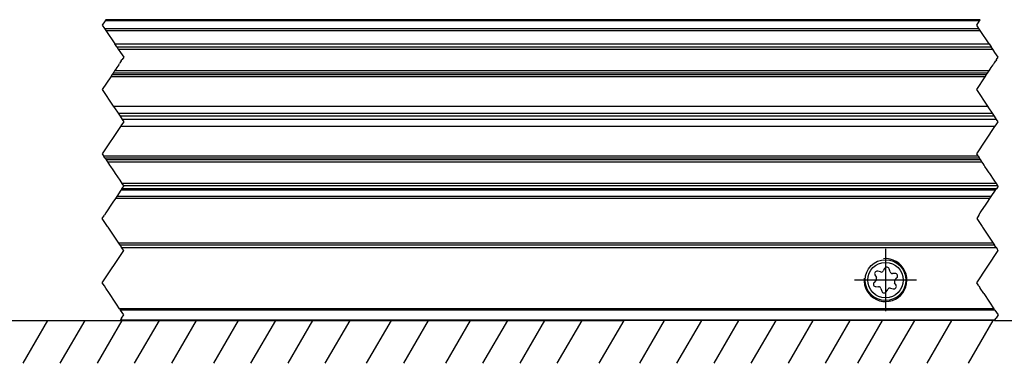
# Model space of a CAD drawing. Header units: millimetres. Extents: x -746 to 1306, y -530 to 1000.
# Tile 12 of 50: x -251 to -159, y 205 to 237. Entities that reach past the tile are written whole.
import ezdxf

# ---------------------------------------------------------------- set-up
doc = ezdxf.new("R2010")
doc.units = ezdxf.units.MM
doc.linetypes.add('DOT_CENTER', pattern=[14, 12, -1, 0, -1])
doc.layers.add('1', color=7, linetype='Continuous')

# ---------------------------------------------------------------- blocks, each defined once
blk = doc.blocks.new('REGLA_SV2-920-T__7', base_point=(-579.9499999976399, 218.5500000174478))
at = {"color": 2, "linetype": 'DOT_CENTER'}
for p, q in [((-243.0430286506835, 236.550000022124), (-243.1096953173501, 236.450000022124)), ((-161.6947193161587, 236.450000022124), (-161.628052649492, 236.550000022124)), ((-243.1096953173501, 236.450000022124), (-243.3763619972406, 236.0500000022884)), ((-243.3763619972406, 236.0500000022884), (-243.1629225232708, 235.7298407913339)), ((-243.1629225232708, 235.7298407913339), (-243.0399067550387, 235.5453171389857)), ((-161.9613859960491, 236.0500000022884), (-161.6947193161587, 236.450000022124)), ((-161.7479465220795, 235.7298407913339), (-161.9613859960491, 236.0500000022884)), ((-161.6249307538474, 235.5453171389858), (-161.7479465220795, 235.7298407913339)), ((-243.0399067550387, 235.5453171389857), (-242.2046747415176, 234.292469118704)), ((-160.7896987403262, 234.292469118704), (-161.6249307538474, 235.5453171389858)), ((-242.0149923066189, 234.0079454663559), (-242.2046747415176, 234.292469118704)), ((-242.0149923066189, 234.0079454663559), (-241.8816589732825, 233.8079454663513)), ((-241.8816589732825, 233.8079454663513), (-241.6773573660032, 233.5014930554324)), ((-160.7896987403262, 234.292469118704), (-160.6000163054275, 234.0079454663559)), ((-160.4666829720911, 233.8079454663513), (-160.6000163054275, 234.0079454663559)), ((-160.2623813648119, 233.5014930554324), (-160.4666829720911, 233.8079454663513)), ((-241.6773573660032, 233.5014930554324), (-241.3763619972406, 233.0500000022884)), ((-241.3763619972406, 233.0500000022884), (-241.5201564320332, 232.8343083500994)), ((-159.9613859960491, 233.0500000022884), (-160.2623813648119, 233.5014930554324)), ((-160.1051804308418, 232.8343083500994), (-159.9613859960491, 233.0500000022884)), ((-242.1114840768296, 231.9473168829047), (-242.2211123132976, 231.7828745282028)), ((-242.0147285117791, 232.0924502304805), (-242.1114840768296, 231.9473168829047)), ((-241.9350826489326, 232.2119190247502), (-242.0147285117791, 232.0924502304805)), ((-241.842565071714, 232.3506953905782), (-241.9350826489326, 232.2119190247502)), ((-241.842565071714, 232.3506953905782), (-241.7716362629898, 232.4570886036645)), ((-241.724387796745, 232.5279613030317), (-241.7716362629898, 232.4570886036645)), ((-241.5996049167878, 232.7151356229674), (-241.724387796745, 232.5279613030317)), ((-241.5996049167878, 232.7151356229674), (-241.5430074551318, 232.8000318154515)), ((-241.5201564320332, 232.8343083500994), (-241.5430074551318, 232.8000318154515)), ((-160.8061363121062, 231.7828745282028), (-160.6965080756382, 231.9473168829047)), ((-160.6965080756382, 231.9473168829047), (-160.5997525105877, 232.0924502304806)), ((-160.5997525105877, 232.0924502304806), (-160.5201066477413, 232.2119190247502)), ((-160.5201066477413, 232.2119190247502), (-160.4275890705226, 232.3506953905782)), ((-160.3566602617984, 232.4570886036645), (-160.4275890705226, 232.3506953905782)), ((-160.3566602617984, 232.4570886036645), (-160.3094117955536, 232.5279613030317)), ((-160.3094117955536, 232.5279613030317), (-160.1846289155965, 232.7151356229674)), ((-160.1280314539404, 232.8000318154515), (-160.1846289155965, 232.7151356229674)), ((-160.1280314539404, 232.8000318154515), (-160.1051804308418, 232.8343083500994)), ((-242.582788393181, 231.2403604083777), (-243.3763619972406, 230.0500000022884)), ((-242.4516976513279, 231.4369965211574), (-242.582788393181, 231.2403604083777)), ((-242.3544456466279, 231.5828745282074), (-242.4516976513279, 231.4369965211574)), ((-242.3057736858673, 231.6558824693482), (-242.3544456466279, 231.5828745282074)), ((-242.2211123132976, 231.7828745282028), (-242.3057736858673, 231.6558824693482)), ((-161.9613859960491, 230.0500000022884), (-161.1678123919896, 231.2403604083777)), ((-161.1678123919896, 231.2403604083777), (-161.0367216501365, 231.4369965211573)), ((-161.0367216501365, 231.4369965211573), (-160.9394696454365, 231.5828745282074)), ((-160.9394696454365, 231.5828745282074), (-160.890797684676, 231.6558824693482)), ((-160.890797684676, 231.6558824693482), (-160.8061363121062, 231.7828745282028)), ((-243.3763619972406, 230.0500000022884), (-242.3428033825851, 228.4996620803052)), ((-160.9278273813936, 228.4996620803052), (-161.9613859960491, 230.0500000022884)), ((-242.3428033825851, 228.4996620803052), (-242.2438863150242, 228.3512864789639)), ((-242.2438863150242, 228.3512864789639), (-241.9019201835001, 227.8383372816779)), ((-160.8289103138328, 228.3512864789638), (-160.9278273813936, 228.4996620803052)), ((-160.4869441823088, 227.8383372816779), (-160.8289103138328, 228.3512864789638)), ((-241.9019201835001, 227.8383372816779), (-241.7096953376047, 227.5500000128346)), ((-241.7096953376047, 227.5500000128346), (-241.5174704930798, 227.2616627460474)), ((-160.2947193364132, 227.5500000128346), (-160.4869441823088, 227.8383372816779)), ((-160.1024944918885, 227.2616627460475), (-160.2947193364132, 227.5500000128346)), ((-241.6761367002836, 226.6003379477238), (-243.3763619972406, 224.0500000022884)), ((-241.5772196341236, 226.7487135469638), (-241.6761367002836, 226.6003379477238)), ((-241.3763619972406, 227.0500000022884), (-241.5772196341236, 226.7487135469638)), ((-241.5174704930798, 227.2616627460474), (-241.3763619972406, 227.0500000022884)), ((-161.9613859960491, 224.0500000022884), (-160.2611606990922, 226.6003379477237)), ((-160.2611606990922, 226.6003379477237), (-160.1622436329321, 226.7487135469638)), ((-160.1622436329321, 226.7487135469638), (-159.9613859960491, 227.0500000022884)), ((-159.9613859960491, 227.0500000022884), (-160.1024944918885, 227.2616627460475)), ((-243.3763619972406, 224.0500000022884), (-243.2494550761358, 223.8596396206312)), ((-243.1183643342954, 223.6630035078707), (-243.2494550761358, 223.8596396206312)), ((-161.8344790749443, 223.8596396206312), (-161.9613859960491, 224.0500000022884)), ((-161.8344790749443, 223.8596396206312), (-161.703388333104, 223.6630035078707)), ((-243.1183643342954, 223.6630035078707), (-243.0211123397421, 223.5171255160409)), ((-243.0211123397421, 223.5171255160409), (-242.9724403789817, 223.4441175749)), ((-242.9724403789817, 223.4441175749), (-242.8877790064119, 223.3171255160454)), ((-242.8877790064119, 223.3171255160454), (-242.7781507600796, 223.152683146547)), ((-242.7781507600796, 223.152683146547), (-242.6813951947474, 223.0075497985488)), ((-242.6813951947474, 223.0075497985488), (-242.6017493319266, 222.8880810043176)), ((-242.6017493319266, 222.8880810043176), (-242.391054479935, 222.5720387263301)), ((-161.6061363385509, 223.5171255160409), (-161.703388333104, 223.6630035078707)), ((-161.5574643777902, 223.4441175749), (-161.6061363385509, 223.5171255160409)), ((-161.4728030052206, 223.3171255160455), (-161.5574643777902, 223.4441175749)), ((-161.3631747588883, 223.152683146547), (-161.4728030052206, 223.3171255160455)), ((-161.2664191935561, 223.0075497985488), (-161.3631747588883, 223.152683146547)), ((-161.1867733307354, 222.8880810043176), (-161.2664191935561, 223.0075497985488)), ((-160.9760784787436, 222.5720387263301), (-161.1867733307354, 222.8880810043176)), ((-242.391054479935, 222.5720387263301), (-242.2662716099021, 222.3848644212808)), ((-242.2662716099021, 222.3848644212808), (-242.209674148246, 222.2999682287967)), ((-242.209674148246, 222.2999682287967), (-242.1868231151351, 222.2656916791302)), ((-242.1868231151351, 222.2656916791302), (-242.1635559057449, 222.2307908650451)), ((-242.1635559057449, 222.2307908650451), (-241.7420333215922, 221.5985069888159)), ((-160.8512956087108, 222.3848644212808), (-160.9760784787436, 222.5720387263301)), ((-160.7946981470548, 222.2999682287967), (-160.8512956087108, 222.3848644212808)), ((-160.7718471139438, 222.2656916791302), (-160.7946981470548, 222.2999682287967)), ((-160.7485799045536, 222.2307908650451), (-160.7718471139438, 222.2656916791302)), ((-160.3270573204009, 221.5985069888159), (-160.7485799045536, 222.2307908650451)), ((-241.7420333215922, 221.5985069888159), (-241.5377317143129, 221.292054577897)), ((-241.5380080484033, 220.8075309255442), (-241.376361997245, 221.0500000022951)), ((-241.5377317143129, 221.292054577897), (-241.4043983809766, 221.0920545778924)), ((-241.376361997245, 221.0500000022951), (-241.4043983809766, 221.0920545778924)), ((-160.1227557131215, 221.292054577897), (-160.3270573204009, 221.5985069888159)), ((-159.9613859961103, 221.0500000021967), (-160.123032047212, 220.8075309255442)), ((-159.9894223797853, 221.0920545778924), (-160.1227557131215, 221.292054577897)), ((-159.9894223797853, 221.0920545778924), (-159.9613859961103, 221.0500000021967)), ((-242.0181038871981, 220.087387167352), (-242.139909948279, 219.9046780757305)), ((-241.6270817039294, 220.6739204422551), (-242.0181038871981, 220.087387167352)), ((-241.6155544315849, 220.691211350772), (-241.6270817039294, 220.6739204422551)), ((-241.5380080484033, 220.8075309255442), (-241.6155544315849, 220.691211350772)), ((-160.7249339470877, 219.9046780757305), (-160.6031278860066, 220.087387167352)), ((-160.6031278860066, 220.087387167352), (-160.212105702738, 220.6739204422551)), ((-160.212105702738, 220.6739204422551), (-160.2005784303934, 220.6912113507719)), ((-160.2005784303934, 220.6912113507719), (-160.123032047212, 220.8075309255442)), ((-242.4962558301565, 219.3701592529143), (-242.9763619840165, 218.6500000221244)), ((-242.139909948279, 219.9046780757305), (-242.3732400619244, 219.5546829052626)), ((-161.5613859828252, 218.6500000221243), (-161.0812798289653, 219.3701592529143)), ((-160.958264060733, 219.5546829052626), (-160.7249339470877, 219.9046780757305))]:
    blk.add_line(p, q, dxfattribs=at)
at = {"color": 7, "linetype": 'Continuous'}
for p, q in [((-161.628052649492, 236.550000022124), (-243.0430286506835, 236.550000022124)), ((-242.0149923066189, 234.0079454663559), (-160.6000163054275, 234.0079454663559)), ((-160.9394696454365, 231.5828745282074), (-242.3544456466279, 231.5828745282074)), ((-242.3428033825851, 228.4996620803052), (-160.9278273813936, 228.4996620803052)), ((-241.9019201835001, 227.8383372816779), (-160.4869441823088, 227.8383372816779)), ((-160.2947193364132, 227.5500000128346), (-241.7096953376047, 227.5500000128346)), ((-160.2611606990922, 226.6003379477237), (-241.6761367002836, 226.6003379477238)), ((-160.1024944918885, 227.2616627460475), (-241.5174704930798, 227.2616627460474)), ((-243.0211123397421, 223.5171255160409), (-161.6061363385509, 223.5171255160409)), ((-159.9894223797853, 221.0920545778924), (-241.4043983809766, 221.0920545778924))]:
    blk.add_line(p, q, dxfattribs=at)
at = {"color": 3, "linetype": 'Continuous'}
for p, q in [((-243.1629225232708, 235.7298407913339), (-161.7479465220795, 235.7298407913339)), ((-161.6947193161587, 236.450000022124), (-243.1096953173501, 236.450000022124)), ((-243.0399067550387, 235.5453171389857), (-161.6249307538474, 235.5453171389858)), ((-242.2046747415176, 234.292469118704), (-160.7896987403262, 234.292469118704)), ((-241.8816589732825, 233.8079454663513), (-160.4666829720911, 233.8079454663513)), ((-161.1678123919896, 231.2403604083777), (-242.582788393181, 231.2403604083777)), ((-242.4516976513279, 231.4369965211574), (-161.0367216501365, 231.4369965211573)), ((-160.8061363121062, 231.7828745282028), (-242.2211123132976, 231.7828745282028)), ((-243.2494550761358, 223.8596396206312), (-161.8344790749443, 223.8596396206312)), ((-161.703388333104, 223.6630035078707), (-243.1183643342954, 223.6630035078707)), ((-242.8877790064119, 223.3171255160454), (-161.4728030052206, 223.3171255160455)), ((-160.1227557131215, 221.292054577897), (-241.5377317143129, 221.292054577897)), ((-160.123032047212, 220.8075309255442), (-241.5380080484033, 220.8075309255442))]:
    blk.add_line(p, q, dxfattribs=at)
blk = doc.blocks.new('SOPORTE_SV2-T__8', base_point=(-582.94999999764, 208.5500000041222))
at = {"color": 2, "linetype": 'DOT_CENTER'}
for p, q in [((-242.0181038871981, 220.087387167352), (-242.139909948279, 219.9046780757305)), ((-241.6270817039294, 220.6739204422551), (-242.0181038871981, 220.087387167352)), ((-241.6155544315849, 220.691211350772), (-241.6270817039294, 220.6739204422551)), ((-160.7249339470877, 219.9046780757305), (-160.6031278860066, 220.087387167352)), ((-160.6031278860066, 220.087387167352), (-160.212105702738, 220.6739204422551)), ((-160.212105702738, 220.6739204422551), (-160.2005784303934, 220.6912113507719)), ((-242.4962558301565, 219.3701592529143), (-242.9763619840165, 218.6500000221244)), ((-242.3732400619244, 219.5546829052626), (-242.4962558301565, 219.3701592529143)), ((-242.139909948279, 219.9046780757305), (-242.3732400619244, 219.5546829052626)), ((-161.5613859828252, 218.6500000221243), (-161.0812798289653, 219.3701592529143)), ((-161.0812798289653, 219.3701592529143), (-160.958264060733, 219.5546829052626)), ((-160.958264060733, 219.5546829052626), (-160.7249339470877, 219.9046780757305)), ((-243.3763619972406, 218.0500000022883), (-243.1763619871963, 218.3500000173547)), ((-243.0430286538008, 218.5500000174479), (-243.1763619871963, 218.3500000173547)), ((-242.9763619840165, 218.6500000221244), (-243.0430286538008, 218.5500000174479)), ((-161.7613859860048, 218.3500000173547), (-161.9613859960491, 218.0500000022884)), ((-161.7613859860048, 218.3500000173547), (-161.6280526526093, 218.5500000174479)), ((-161.6280526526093, 218.5500000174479), (-161.5613859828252, 218.6500000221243)), ((-242.8760556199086, 217.2995404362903), (-243.3763619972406, 218.0500000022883)), ((-242.8284273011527, 217.2280979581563), (-242.8760556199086, 217.2995404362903)), ((-161.9613859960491, 218.0500000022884), (-161.4610796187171, 217.2995404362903)), ((-161.4610796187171, 217.2995404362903), (-161.413451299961, 217.2280979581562)), ((-241.8430286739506, 215.7500000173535), (-242.8284273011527, 217.2280979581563)), ((-161.413451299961, 217.2280979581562), (-160.4280526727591, 215.7500000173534)), ((-241.7096953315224, 215.5500000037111), (-241.8430286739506, 215.7500000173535)), ((-241.7096953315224, 215.5500000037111), (-241.576361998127, 215.350000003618)), ((-160.4280526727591, 215.7500000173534), (-160.294719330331, 215.5500000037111)), ((-160.1613859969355, 215.3500000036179), (-160.294719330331, 215.5500000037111)), ((-243.3763619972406, 212.0500000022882), (-241.3763619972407, 215.0500000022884)), ((-241.4777732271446, 215.2021168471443), (-241.576361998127, 215.350000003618)), ((-241.3920682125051, 215.0735593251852), (-241.4777732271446, 215.2021168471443)), ((-241.3763619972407, 215.0500000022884), (-241.3920682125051, 215.0735593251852)), ((-161.961385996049, 212.0500000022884), (-159.9613859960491, 215.0500000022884)), ((-160.1613859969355, 215.3500000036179), (-160.062797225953, 215.2021168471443)), ((-159.9770922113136, 215.0735593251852), (-160.062797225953, 215.2021168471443)), ((-159.9613859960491, 215.0500000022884), (-159.9770922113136, 215.0735593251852)), ((-243.1763620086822, 211.7500000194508), (-243.3763619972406, 212.0500000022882)), ((-161.7613860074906, 211.7500000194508), (-161.961385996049, 212.0500000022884)), ((-243.0430286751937, 211.5500000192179), (-243.1763620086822, 211.7500000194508)), ((-242.7096953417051, 211.0500000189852), (-243.0430286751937, 211.5500000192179)), ((-242.1763620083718, 210.2500000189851), (-242.7096953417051, 211.0500000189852)), ((-161.7613860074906, 211.7500000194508), (-161.6280526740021, 211.5500000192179)), ((-161.2947193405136, 211.0500000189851), (-161.6280526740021, 211.5500000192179)), ((-161.2947193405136, 211.0500000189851), (-160.7613860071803, 210.2500000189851)), ((-242.0430286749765, 210.050000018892), (-242.1763620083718, 210.2500000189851)), ((-241.7649238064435, 209.6328427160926), (-242.0430286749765, 210.050000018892)), ((-160.7613860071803, 210.2500000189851), (-160.3499478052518, 209.6328427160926)), ((-241.7649238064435, 209.6328427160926), (-241.6706429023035, 209.4914213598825)), ((-241.3763619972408, 209.0500000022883), (-241.6706429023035, 209.4914213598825)), ((-241.5763619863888, 208.7500000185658), (-241.3763619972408, 209.0500000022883)), ((-160.2556669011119, 209.4914213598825), (-160.3499478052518, 209.6328427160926)), ((-160.2556669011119, 209.4914213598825), (-159.9613859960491, 209.0500000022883)), ((-159.9613859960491, 209.0500000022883), (-160.1613859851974, 208.7500000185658)), ((-241.6706429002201, 208.6085786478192), (-241.7096953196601, 208.5500000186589)), ((-241.5763619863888, 208.7500000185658), (-241.6706429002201, 208.6085786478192)), ((-160.2947193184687, 208.5500000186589), (-160.2556668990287, 208.6085786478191)), ((-160.2556668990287, 208.6085786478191), (-160.1613859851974, 208.7500000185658))]:
    blk.add_line(p, q, dxfattribs=at)
at = {"color": 3, "linetype": 'Continuous'}
for p, q in [((-160.6031278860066, 220.087387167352), (-242.0181038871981, 220.087387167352)), ((-160.212105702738, 220.6739204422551), (-241.6270817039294, 220.6739204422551)), ((-160.7249339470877, 219.9046780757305), (-242.139909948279, 219.9046780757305)), ((-160.4280526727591, 215.7500000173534), (-241.8430286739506, 215.7500000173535)), ((-241.576361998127, 215.350000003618), (-160.1613859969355, 215.3500000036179)), ((-160.3499478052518, 209.6328427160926), (-241.7649238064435, 209.6328427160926)), ((-160.2556669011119, 209.4914213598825), (-241.6706429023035, 209.4914213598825)), ((-241.6706429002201, 208.6085786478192), (-160.2556668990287, 208.6085786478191))]:
    blk.add_line(p, q, dxfattribs=at)
at = {"color": 7, "linetype": 'Continuous'}
for p, q in [((-160.2005784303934, 220.6912113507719), (-241.6155544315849, 220.691211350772)), ((-160.294719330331, 215.5500000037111), (-241.7096953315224, 215.5500000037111)), ((-171.4309144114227, 212.7769553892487), (-171.3015939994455, 212.5477702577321)), ((-170.9125803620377, 213.0547348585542), (-171.1742894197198, 213.117362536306)), ((-170.5281888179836, 213.3865181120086), (-170.6574023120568, 213.1640782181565)), ((-170.0306447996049, 213.0814913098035), (-170.1037544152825, 213.3343154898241)), ((-169.546468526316, 212.9109743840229), (-169.8095682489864, 212.913571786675)), ((-171.3364782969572, 212.2723525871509), (-171.5188474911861, 212.0826550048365)), ((-169.4691068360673, 211.8230166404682), (-169.5984127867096, 212.0521761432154)), ((-169.563528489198, 212.3275938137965), (-169.3811389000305, 212.5173126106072)), ((-171.3535178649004, 211.6889932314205), (-171.0903887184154, 211.6863955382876)), ((-170.8693132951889, 211.5184799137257), (-170.7962046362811, 211.2656755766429)), ((-170.372619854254, 211.2120282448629), (-170.2388091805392, 211.4385998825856)), ((-169.9828483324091, 211.5460980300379), (-169.7273631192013, 211.483006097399)), ((-160.2947193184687, 208.5500000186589), (-241.7096953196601, 208.5500000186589))]:
    blk.add_line(p, q, dxfattribs=at)
for radius in [1.900000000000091, 1.650000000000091]:
    blk.add_circle((-170.4499999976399, 212.3000000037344), radius, dxfattribs=at)
for centre, radius, start, end in [((-171.2284050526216, 212.8912236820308), 0.2325237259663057, 76.54205043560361, 209.4343765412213), ((-170.8584647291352, 213.2808737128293), 0.2325237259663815, 256.5420504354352, 329.848050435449), ((-170.3271264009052, 213.2697226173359), 0.2325237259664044, 16.12837654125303, 149.8480504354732), ((-169.8072728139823, 213.1460841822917), 0.2325237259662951, 196.1283765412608, 269.4343765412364), ((-169.54876396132, 212.6784619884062), 0.232523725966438, 316.128376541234, 89.43437654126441), ((-171.3512224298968, 211.9215056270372), 0.2325237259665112, 136.1283765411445, 269.4343765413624), ((-171.5041033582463, 212.43350196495), 0.2325237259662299, 316.1283765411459, 29.43437654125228), ((-169.6716161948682, 211.7087483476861), 0.2325237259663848, 256.1283765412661, 29.43437654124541), ((-169.3959034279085, 212.1664444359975), 0.232523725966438, 136.128376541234, 209.4343765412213), ((-171.092684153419, 211.4538831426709), 0.2325237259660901, 16.1293765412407, 89.43437654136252), ((-170.5728337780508, 211.3302723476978), 0.232523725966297, 196.1293765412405, 329.4343765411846), ((-170.0385952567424, 211.3203557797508), 0.2325237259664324, 76.12837654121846, 149.4343765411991)]:
    blk.add_arc(centre, radius, start, end, dxfattribs=at)
at = {"layer": '1', "color": 2, "linetype": 'DOT_CENTER'}
for p, q in [((-170.4499999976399, 215.2000000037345), (-170.4499999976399, 209.4000000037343)), ((-167.5499999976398, 212.3000000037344), (-173.34999999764, 212.3000000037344))]:
    blk.add_line(p, q, dxfattribs=at)
at = {"layer": '1', "color": 30, "linetype": 'Continuous'}
blk.add_arc((-170.4499999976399, 212.3000000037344), 1.999999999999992, 175.0000000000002, 94.99999999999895, dxfattribs=at)
blk = doc.blocks.new('REGLA_SV2-920-T__10', base_point=(-582.94999999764, 208.5500000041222))
for name, p in [('REGLA_SV2-920-T__7', (-579.9499999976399, 218.5500000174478)), ('SOPORTE_SV2-T__8', (-582.94999999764, 208.5500000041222))]:
    blk.add_blockref(name, p)
blk = doc.blocks.new('Bottom2', base_point=(-495.4499999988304, 222.5500000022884))
at = {"layer": '1', "color": 2, "linetype": 'Continuous'}
for p, q in [((-257.9499999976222, 208.5500000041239), (-194.7860935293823, 208.5500000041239)), ((-250.7391372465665, 204.5500000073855), (-248.429736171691, 208.5500000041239)), ((-247.2791372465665, 204.5500000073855), (-244.969736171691, 208.5500000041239)), ((-243.8191372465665, 204.5500000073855), (-241.5097361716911, 208.5500000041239)), ((-240.3591372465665, 204.5500000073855), (-238.0497361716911, 208.5500000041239)), ((-236.8991372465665, 204.5500000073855), (-234.5897361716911, 208.5500000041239)), ((-232.9849863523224, 204.5500000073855), (-230.675585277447, 208.5500000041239)), ((-229.5249863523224, 204.5500000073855), (-227.215585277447, 208.5500000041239)), ((-226.0649863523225, 204.5500000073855), (-223.755585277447, 208.5500000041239)), ((-222.6049863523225, 204.5500000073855), (-220.295585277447, 208.5500000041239)), ((-218.763796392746, 204.5500000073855), (-216.4543953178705, 208.5500000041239)), ((-215.3037963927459, 204.5500000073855), (-212.9943953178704, 208.5500000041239)), ((-211.3896454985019, 204.5500000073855), (-209.0802444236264, 208.5500000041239)), ((-207.9296454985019, 204.5500000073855), (-205.6202444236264, 208.5500000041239)), ((-204.4696454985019, 204.5500000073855), (-202.1602444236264, 208.5500000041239)), ((-201.0096454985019, 204.5500000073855), (-198.7002444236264, 208.5500000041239)), ((-197.0954946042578, 204.5500000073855), (-194.7860935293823, 208.5500000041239)), ((-193.3339574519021, 204.5500000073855), (-191.0245563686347, 208.550000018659)), ((-189.873957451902, 204.5500000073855), (-187.5645563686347, 208.550000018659)), ((-186.413957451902, 204.5500000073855), (-184.1045563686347, 208.550000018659)), ((-182.953957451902, 204.5500000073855), (-180.6445563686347, 208.550000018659)), ((-179.493957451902, 204.5500000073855), (-177.1845563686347, 208.550000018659)), ((-176.033957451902, 204.5500000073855), (-173.7245563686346, 208.550000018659)), ((-173.0329161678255, 204.5500000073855), (-170.7235150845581, 208.550000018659)), ((-170.0318748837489, 204.5500000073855), (-167.7224738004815, 208.550000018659)), ((-166.5718748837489, 204.5500000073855), (-164.2624738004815, 208.550000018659)), ((-162.7306849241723, 204.5500000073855), (-160.421283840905, 208.550000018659)), ((-160.2947193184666, 208.550000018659), (-150.2947193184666, 208.550000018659))]:
    blk.add_line(p, q, dxfattribs=at)
blk.add_blockref('REGLA_SV2-920-T__10', (-582.94999999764, 208.5500000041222))

msp = doc.modelspace()

# ---------------------------------------------------------------- block references
msp.add_blockref('Bottom2', (-495.4499999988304, 222.5500000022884))

doc.saveas('drawing.dxf')
